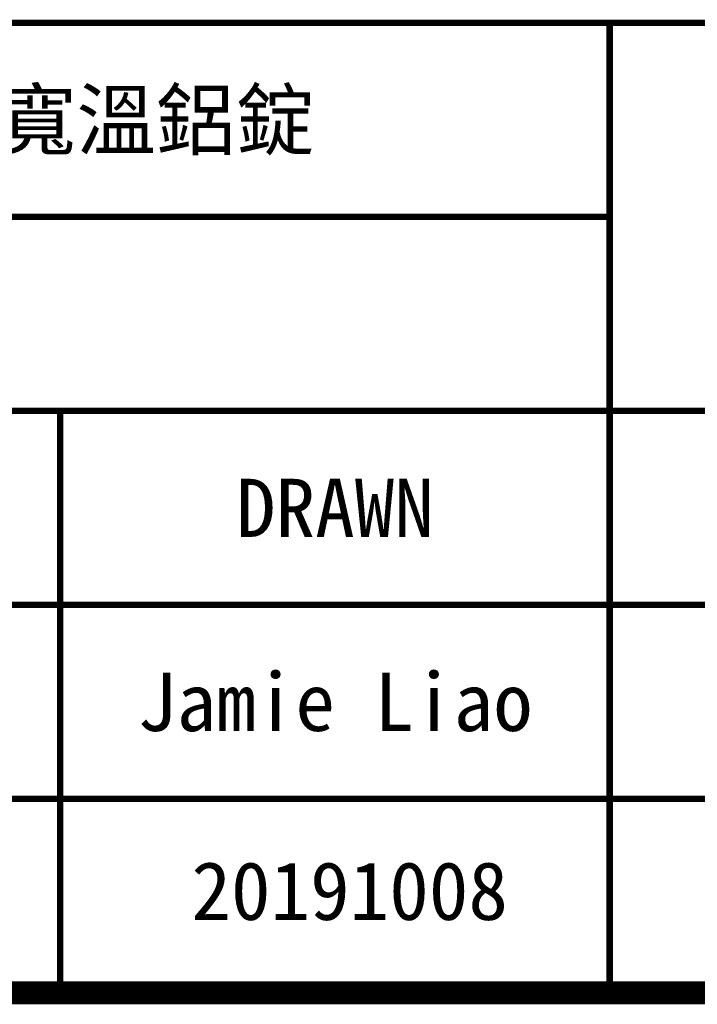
# Model space of a CAD drawing. Header units: millimetres. Extents: x 0 to 462, y 0 to 339.
# Tile 3 of 197: x 355 to 376, y 21 to 51. Entities that reach past the tile are written whole.
import ezdxf

# ---------------------------------------------------------------- set-up
doc = ezdxf.new("R2010")
doc.units = ezdxf.units.MM
doc.header["$LTSCALE"] = 23.1
doc.layers.add('E195SDEPSKLU00R_DXF_FORMAT', color=7, linetype='CONTINUOUS')
doc.styles.add('TEXTSTYLE_4', font='kaiu.ttf')

msp = doc.modelspace()

# ---------------------------------------------------------------- linework, layer by layer
at = {"layer": 'E195SDEPSKLU00R_DXF_FORMAT', "color": 7, "linetype": 'Continuous'}
for p, q in [((373.368, 21.056), (373.056, 21.368)), ((373.368, 21.368), (373.056, 21.056))]:
    msp.add_line(p, q, dxfattribs=at)
at = {"layer": 'E195SDEPSKLU00R_DXF_FORMAT', "color": 40, "linetype": 'Continuous', "const_width": 0.2}
for points in [[(271.112, 51.212), (373.312, 51.212)], [(373.112, 51.212), (441.312, 51.212)], [(373.212, 51.212), (373.212, 39.212)], [(373.212, 51.212), (373.212, 21.212)], [(271.212, 45.212), (373.212, 45.212)], [(271.112, 39.212), (373.312, 39.212)], [(271.112, 39.212), (373.312, 39.212)], [(356.212, 39.212), (356.212, 21.212)], [(373.212, 39.212), (441.212, 39.212)], [(373.212, 39.212), (373.212, 21.212)], [(271.212, 33.212), (373.212, 33.212)], [(373.212, 33.212), (441.212, 33.212)], [(271.212, 27.212), (373.212, 27.212)], [(373.212, 27.212), (441.212, 27.212)], [(271.112, 21.212), (373.312, 21.212)], [(373.112, 21.212), (441.312, 21.212)]]:
    msp.add_lwpolyline(points, dxfattribs=at)
at = {"layer": 'E195SDEPSKLU00R_DXF_FORMAT', "color": 5, "linetype": 'Continuous', "const_width": 0.707}
msp.add_lwpolyline([(441.212, 21.212), (21.212, 21.212)], dxfattribs=at)

# ---------------------------------------------------------------- texts
at = {"layer": 'E195SDEPSKLU00R_DXF_FORMAT', "color": 7, "linetype": 'Continuous', "char_height": 1.8, "attachment_point": 2, "line_spacing_factor": 0.9, "style": 'TEXTSTYLE_4'}
for s, insert, width in [('ECM-APL2 for 寬溫鋁錠', (351.212, 49.112), 44.3217), ('DRAWN', (364.712, 37.112), 6.38491)]:
    msp.add_mtext(s, dxfattribs=dict(at, insert=insert, width=width))
at = {"layer": 'E195SDEPSKLU00R_DXF_FORMAT', "color": 2, "linetype": 'Continuous', "char_height": 1.8, "attachment_point": 2, "line_spacing_factor": 0.9, "style": 'TEXTSTYLE_4'}
for s, insert, width in [('Jamie Liao', (364.712, 31.112), 12.76981), (' 20191008', (364.556, 25.268), 11.49283)]:
    msp.add_mtext(s, dxfattribs=dict(at, insert=insert, width=width))

doc.saveas('drawing.dxf')
